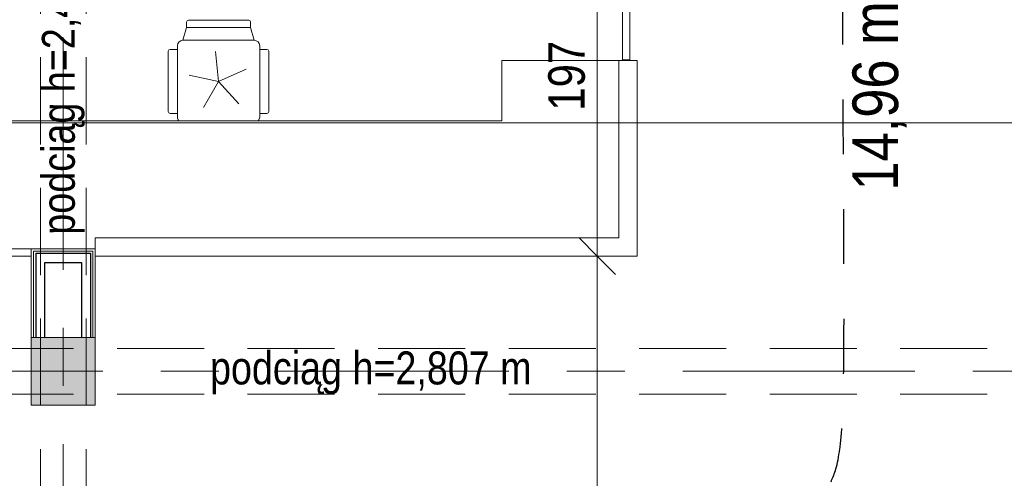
# Model space of a CAD drawing. Header units: centimetres. Extents: x -1631 to 1829, y -257 to 3158.
# Tile 82 of 128: x -36 to 502, y 1310 to 1561. Entities that reach past the tile are written whole.
import ezdxf

# ---------------------------------------------------------------- set-up
doc = ezdxf.new("R2010")
doc.units = ezdxf.units.CM
for name, pattern in [('Dash', [60, 30, -30]), ('Oś', [222.25, 127, -31.75, 31.75, -31.75]), ('Ukryte', [71.438, 47.625, -23.813])]:
    doc.linetypes.add(name, pattern=pattern)
for name, color, linetype, lineweight in [('A-ANNO-DIMS', 211, 'Continuous', 13), ('A-ANNO-DIMS-100', 211, 'Continuous', 13), ('A-DETL', 90, 'Continuous', 9), ('A-DETL-HDLN', 90, 'Ukryte', 9), ('A-DETL-THIN', 151, 'Continuous', 9), ('A-WALL', 113, 'Continuous', 13), ('A-WALL-FNSH', 113, 'Continuous', 13), ('G-ANNO-TEXT', 231, 'Continuous', 13), ('I-FURN', 30, 'Continuous', 9), ('S-COLS', 52, 'Continuous', 13), ('S-GRID', 1, 'Continuous', 13)]:
    doc.layers.add(name, color=color, linetype=linetype, lineweight=lineweight)
doc.styles.add('Arial Narrow_4', font='ARIALN.TTF', dxfattribs={"height": 25})
doc.styles.add('Arial Narrow_5', font='ARIALN.TTF', dxfattribs={"height": 20})
doc.styles.add('Arial Narrow_6', font='ARIALN.TTF', dxfattribs={"height": 18})
doc.dimstyles.new('Diagonal_1_100__0__wewnętrzne_1', dxfattribs={"dimscale": 30.48, "dimtxt": 20.468619, "dimasz": 0.656168, "dimexe": 0.164042, "dimexo": 0.0625, "dimgap": 0.032808, "dimtad": 1, "dimdec": 0, "dimdsep": 46, "dimtxsty": 'Arial Narrow_5', "dimblk1": 'OBLIQUE', "dimblk2": 'OBLIQUE', "dimsah": 1, "dimcen": 0.09, "dimazin": 0, "dimtfac": 1, "dimtdec": 4, "dimtix": 1, "dimtmove": 0, "dimatfit": 3, "dimfxl": 0.164042, "dimfxlon": 1, "dimtvp": 1, "dimtolj": 1, "dimtzin": 0, "dimarcsym": 2})

# ---------------------------------------------------------------- blocks, each defined once
blk = doc.blocks.new('M_Concrete-rengular-Column - 350 x 370mm-2360703-5_piętro III __10_50 m_ - stan projektowany')
at = {"layer": 'S-COLS', "lineweight": 9}
blk.add_hatch(color=254, dxfattribs=at).paths.add_polyline_path([(17.5, -18.5), (17.5, 18.5), (-17.5, 18.5), (-17.5, -18.5)], flags=0)
for p, q in [((17.5, 18.5), (-17.5, 18.5)), ((-17.5, 18.5), (-17.5, -18.5)), ((17.5, -18.5), (17.5, 18.5)), ((-17.5, -18.5), (17.5, -18.5))]:
    blk.add_line(p, q, dxfattribs=at)
blk = doc.blocks.new('Lada rejestracji2 - Lada rejestracji-2360188-5_piętro III __10_50 m_ - stan projektowany')
at = {"layer": 'I-FURN'}
for p, q in [((1431.33, 30.12), (1431.33, 326.62)), ((1435.33, 30.12), (1435.33, 322.62)), ((1435.33, 322.62), (1435.33, 30.12)), ((1505.33, -227.38), (1505.33, 252.62)), ((1431.33, -4.88), (1431.33, -301.38)), ((1441.33, -4.88), (1435.33, -4.88)), ((1441.33, -291.38), (1441.33, -4.88)), ((1538.33, -227.38), (1505.33, -227.38)), ((1538.33, -291.38), (1538.33, -227.38)), ((1538.33, -291.38), (1441.33, -291.38)), ((1538.33, -301.38), (1538.33, -291.38)), ((1628.33, -293.38), (1538.58, -293.38)), ((1538.58, -293.38), (1538.58, -297.38)), ((1431.33, -301.38), (1538.33, -301.38)), ((1538.58, -297.38), (1628.33, -297.38))]:
    blk.add_line(p, q, dxfattribs=at)
blk = doc.blocks.new('krzesło obrotowe - krzesło obrotowe-817701-5_piętro III __10_50 m_ - stan projektowany')
at = {"layer": 'I-FURN'}
for p, q in [((16.5, 27.5), (-16.5, 27.5)), ((19.5, 22.5), (-19.5, 22.5)), ((-17.5, 22.5), (-17.5, 26.5)), ((17.5, 22.5), (17.5, 26.5)), ((-33.5, 16.5), (-33.5, -16.5)), ((-32.5, 17.5), (-29.5, 17.5)), ((-29.5, 17.5), (-22.5, 19.5)), ((-29.5, 17.5), (-29.5, -17.5)), ((-22.5, 19.5), (-22.5, -19.5)), ((-6.71, 15.07), (0, 0)), ((0, 0), (12.26, 11.04)), ((0, 0), (-16.41, -1.72)), ((-3.43, -16.14), (0, 0)), ((0, 0), (14.29, -8.25)), ((-29.5, -17.5), (-32.5, -17.5)), ((-22.5, -19.5), (-29.5, -17.5)), ((-19.5, -22.5), (19.5, -22.5)), ((-17.5, -22.5), (-17.5, -26.5)), ((17.5, -22.5), (17.5, -26.5)), ((-16.5, -27.5), (16.5, -27.5))]:
    blk.add_line(p, q, dxfattribs=at)
for centre, radius, start, end in [((-16.5, 26.5), 1, 90, 180), ((16.5, 26.5), 1, 0, 90), ((-19.5, 19.5), 3, 90, 180), ((19.5, 19.5), 3, 47.5736, 90), ((-32.5, 16.5), 1, 90, 180), ((-32.5, -16.5), 1, 180, 270), ((-19.5, -19.5), 3, 180, 270), ((-16.5, -26.5), 1, 180, 270), ((16.5, -26.5), 1, 270, 0), ((19.5, -19.5), 3, 270, 312.4264)]:
    blk.add_arc(centre, radius, start, end, dxfattribs=at)
blk = doc.blocks.new('DIMBLOCK204-5_piętro III __10_50 m_ - stan projektowany')
at = {"layer": 'A-ANNO-DIMS-100', "transparency": 16777216}
for p, q in [((279.64, 1431.33), (269.64, 1441.33)), ((274.64, 1431.33), (284.64, 1431.33)), ((279.64, 1431.33), (274.64, 1431.33)), ((279.64, 1123.33), (279.64, 1431.33)), ((279.64, 1431.33), (289.64, 1421.33)), ((279.64, 1123.33), (269.64, 1133.33)), ((274.64, 1123.33), (284.64, 1123.33)), ((279.64, 1123.33), (274.64, 1123.33)), ((279.64, 1123.33), (289.64, 1113.33))]:
    blk.add_line(p, q, dxfattribs=at)
at = {"layer": 'A-ANNO-DIMS-100', "color": 0, "transparency": 16777216, "insert": (252.79, 1258.32), "char_height": 20, "width": 45.6158, "attachment_point": 1, "rotation": 90, "line_spacing_factor": 0.974696, "style": 'Arial Narrow_5'}
blk.add_mtext('308', dxfattribs=at)
blk = doc.blocks.new('_Oblique')
at = {"color": 0, "linetype": 'ByBlock', "lineweight": -2}
blk.add_line((-0.5, -0.5), (0.5, 0.5), dxfattribs=at)
blk = doc.blocks.new('DIMBLOCK205-5_piętro III __10_50 m_ - stan projektowany')
at = {"layer": 'A-ANNO-DIMS-100', "transparency": 16777216}
for p, q in [((279.64, 1628.33), (269.64, 1638.33)), ((274.64, 1628.33), (284.64, 1628.33)), ((279.64, 1628.33), (274.64, 1628.33)), ((279.64, 1431.33), (279.64, 1628.33)), ((279.64, 1628.33), (289.64, 1618.33)), ((279.64, 1431.33), (269.64, 1441.33)), ((274.64, 1431.33), (284.64, 1431.33)), ((279.64, 1431.33), (274.64, 1431.33)), ((279.64, 1431.33), (289.64, 1421.33))]:
    blk.add_line(p, q, dxfattribs=at)
at = {"layer": 'A-ANNO-DIMS-100', "color": 0, "transparency": 16777216, "insert": (252.79, 1510.82), "char_height": 20, "width": 45.6158, "attachment_point": 1, "rotation": 90, "line_spacing_factor": 0.974696, "style": 'Arial Narrow_5'}
blk.add_mtext('197', dxfattribs=at)

msp = doc.modelspace()

# ---------------------------------------------------------------- linework, layer by layer
at = {"layer": 'A-DETL', "linetype": 'Dash', "lineweight": 25}
for points, knots in [([(-555.62, 1472.57), (-478.91, 1472.57), (-476.08, 1472.57), (-439.12, 1472.57), (-439.12, 1435.62), (-439.12, 1432.79), (-439.12, 1329.11), (-439.12, 1326.28), (-439.12, 1289.33), (-402.17, 1289.33), (-399.34, 1289.33), (54.38, 1289.33), (347.2, 1289.33), (391.67, 1289.33), (418.55, 1316.21), (413.88, 1393.93), (413.88, 1663.13)], [0, 0, 0, 0, 1.274059, 2.1133, 2.95254, 4.521491, 5.717221, 7.286172, 8.125412, 8.964652, 14.361634, 22.556861, 31.207392, 35.311818, 37.065318, 41.276562, 41.276562, 41.276562, 41.276562]), ([(-555.62, 1472.57), (-478.91, 1472.57), (-450.62, 1472.57), (-439.12, 1472.57), (-439.12, 1461.07), (-439.12, 1432.79), (-439.12, 1329.11), (-439.12, 1326.28), (-439.12, 1289.33), (-402.17, 1289.33), (-399.34, 1289.33), (54.38, 1289.33), (347.2, 1289.33), (391.67, 1289.33), (413.88, 1267.11), (413.88, 1211.15), (413.88, 1019.9)], [0, 0, 0, 0, 1.274059, 1.834911, 2.395763, 3.964714, 5.438832, 7.007784, 7.847024, 8.686264, 14.083246, 22.278473, 30.929004, 34.961158, 36.402966, 39.45005, 39.45005, 39.45005, 39.45005])]:
    msp.add_open_spline(points, degree=3, knots=knots, dxfattribs=at)
at = {"layer": 'A-DETL-HDLN'}
for p, q in [((-25.12, 420.83), (-25.12, 2793.33)), ((-0.12, 420.83), (-0.12, 2793.33)), ((-1197.62, 1380.83), (1172.38, 1380.83)), ((-1197.62, 1355.83), (1172.38, 1355.83))]:
    msp.add_line(p, q, dxfattribs=at)
at = {"layer": 'A-DETL-THIN'}
msp.add_line((-253.35, 1504.23), (552.37, 1504.23), dxfattribs=at)
at = {"layer": 'A-WALL'}
for p, q in [((-28.87, 1434.08), (-28.87, 1386.83)), ((-28.87, 1434.08), (3.63, 1434.08)), ((3.63, 1434.08), (3.63, 1386.83))]:
    msp.add_line(p, q, dxfattribs=at)
at = {"layer": 'A-WALL', "color": 7, "lineweight": 25}
for p, q in [((-27.62, 1432.83), (-27.62, 1386.83)), ((-27.62, 1432.83), (2.38, 1432.83)), ((2.38, 1432.83), (2.38, 1386.83)), ((-22.62, 1386.83), (-22.62, 1427.83)), ((-22.62, 1427.83), (-2.62, 1427.83)), ((-2.62, 1427.83), (-2.62, 1386.83))]:
    msp.add_line(p, q, dxfattribs=at)
at = {"layer": 'A-WALL-FNSH', "color": 250, "lineweight": 9}
for p, q in [((-30.12, 1435.33), (-30.12, 1386.83)), ((4.88, 1435.33), (-30.12, 1435.33)), ((4.88, 1386.83), (4.88, 1435.33))]:
    msp.add_line(p, q, dxfattribs=at)
at = {"layer": 'S-GRID', "linetype": 'Oś'}
for p, q in [((-12.62, 2884.27), (-12.62, 27.13)), ((1342.46, 1368.33), (-1368.76, 1368.33))]:
    msp.add_line(p, q, dxfattribs=at)

# ---------------------------------------------------------------- block references
at = {"layer": 'I-FURN'}
for name, p, rotation in [('Lada rejestracji2 - Lada rejestracji-2360188-5_piętro III __10_50 m_ - stan projektowany', (0, 0), 90.00000000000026), ('krzesło obrotowe - krzesło obrotowe-817701-5_piętro III __10_50 m_ - stan projektowany', (72.38, 1526.83), 270.0000000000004)]:
    msp.add_blockref(name, p, dxfattribs=dict(at, rotation=rotation))
at = {"layer": 'S-COLS', "lineweight": 9}
msp.add_blockref('M_Concrete-rengular-Column - 350 x 370mm-2360703-5_piętro III __10_50 m_ - stan projektowany', (-12.62, 1368.33), dxfattribs=at)

# ---------------------------------------------------------------- texts
at = {"layer": 'G-ANNO-TEXT', "color": 11, "insert": (419.29, 1467.16), "char_height": 25, "width": 104.939, "attachment_point": 1, "rotation": 90, "line_spacing_factor": 0.949189, "style": 'Arial Narrow_4'}
msp.add_mtext('\\pxt5.08,10.16,15.24,20.32,25.4,30.48,35.56,40.64,45.72,50.8,55.88,60.96,66.04,71.12,76.2,81.28,86.36,91.44,96.52,101.6,106.68,111.76,116.84,121.92,127,132.08,137.16,142.24,147.32,152.4,157.48,162.56;{14,96 m}', dxfattribs=at)
at = {"layer": 'G-ANNO-TEXT', "color": 7, "insert": (-24.3, 1443.01), "char_height": 18, "width": 170, "attachment_point": 1, "rotation": 90, "line_spacing_factor": 0.949189, "style": 'Arial Narrow_6'}
msp.add_mtext('\\pt127.00008,253.99998,381.00006,507.99996,635.00004,761.99994,889.00002,1015.99992,1143,1270.00008,1396.99998,1524.00006,1650.99996,1778.00004,1904.99994,2032.00002,2158.99992,2286,2413.00008,2539.99998,2667.00006,2793.99996,2921.00004,3047.99994,3175.00002,3301.99992,3429,3556.00008,3682.99998,3810.00006,3936.99996,4064.00004;podciąg h=2,43 m', dxfattribs=at)
at = {"layer": 'G-ANNO-TEXT', "color": 7, "insert": (67.7, 1379.14), "char_height": 18, "width": 379, "attachment_point": 1, "line_spacing_factor": 0.949189, "style": 'Arial Narrow_6'}
msp.add_mtext('\\pt127.00008,253.99998,381.00006,507.99996,635.00004,761.99994,889.00002,1015.99992,1143,1270.00008,1396.99998,1524.00006,1650.99996,1778.00004,1904.99994,2032.00002,2158.99992,2286,2413.00008,2539.99998,2667.00006,2793.99996,2921.00004,3047.99994,3175.00002,3301.99992,3429,3556.00008,3682.99998,3810.00006,3936.99996,4064.00004;podciąg h=2,807 m', dxfattribs=at)

# ---------------------------------------------------------------- dimensions: what is measured, and where the dimension line sits
at = {"layer": 'A-ANNO-DIMS'}
for base, p1, p2, override, picture, middle in [((279.64, 1628.33), (274.64, 1431.33), (274.64, 1628.33), {"dimpost": '<>', "dimfxl": 197}, 'DIMBLOCK205-5_piętro III __10_50 m_ - stan projektowany', (268.43, 1529.83)), ((279.64, 1431.33), (274.64, 1123.33), (274.64, 1431.33), {"dimpost": '<>', "dimfxl": 308}, 'DIMBLOCK204-5_piętro III __10_50 m_ - stan projektowany', (268.43, 1277.33))]:
    dim = msp.add_linear_dim(base=base, p1=p1, p2=p2, angle=90, dimstyle='Diagonal_1_100__0__wewnętrzne_1', override=override, dxfattribs=at)
    dim.commit()
    dim.dimension.update_dxf_attribs({"geometry": picture, "text_midpoint": middle})

doc.saveas('drawing.dxf')
